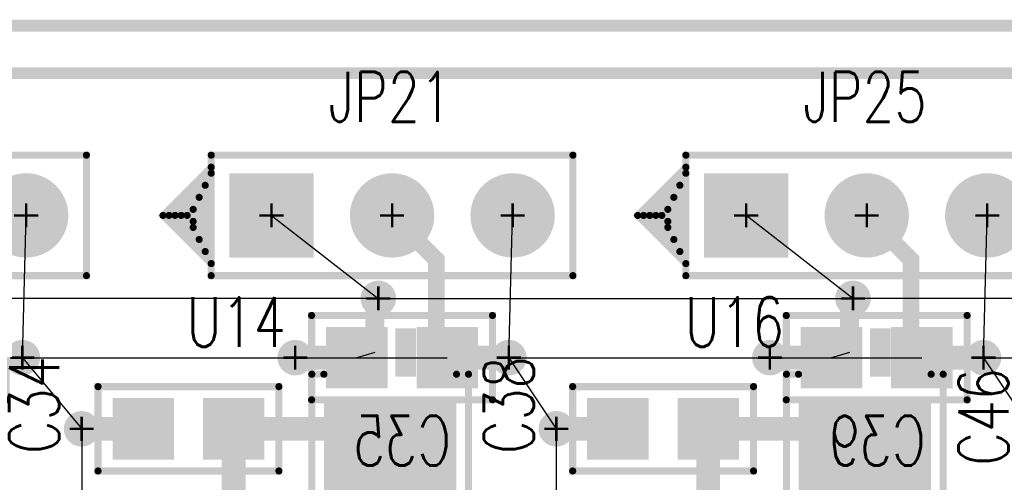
# Model space of a CAD drawing. Extents: x -1 to 210, y -5 to 148.
# Tile 49 of 52: x 138 to 158, y 115 to 125. Entities that reach past the tile are written whole.
import ezdxf
from ezdxf.enums import TextEntityAlignment as Align

# ---------------------------------------------------------------- set-up
doc = ezdxf.new("R2010")
doc.units = 0
for name, pattern in [('POUR_01_-1_0_000000', [2, 1, 1]), ('SIG_12', [2, 1, 1]), ('SIG_15', [2, 1, 1]), ('SIG_17', [2, 1, 1]), ('SIG_28', [2, 1, 1]), ('SIG_29', [2, 1, 1]), ('SIG_32', [2, 1, 1]), ('SIG_33', [2, 1, 1])]:
    doc.linetypes.add(name, pattern=pattern)
for name, color, linetype in [('BOARD_OUTLINE_00', 254, 'CONTINUOUS'), ('DRIL_NPLTE_THRU_01', 176, 'CONTINUOUS'), ('DRIL_NPLTE_THRU_02', 255, 'CONTINUOUS'), ('DRIL_NPLTE_THRU_03', 106, 'CONTINUOUS'), ('DRIL_NPLTE_THRU_04', 16, 'CONTINUOUS'), ('DRIL_PLTE_THRU_01', 176, 'CONTINUOUS'), ('DRIL_PLTE_THRU_02', 255, 'CONTINUOUS'), ('DRIL_PLTE_THRU_03', 106, 'CONTINUOUS'), ('DRIL_PLTE_THRU_04', 16, 'CONTINUOUS'), ('DRIL_SYMBOL', 254, 'CONTINUOUS'), ('LINK_00', 57, 'CONTINUOUS'), ('PADS_BOT', 1, 'CONTINUOUS'), ('PADS_INNER', 5, 'CONTINUOUS'), ('PADS_TOP', 5, 'CONTINUOUS'), ('PART_BOT_2DLINE_00', 6, 'CONTINUOUS'), ('PART_NAME_01', 4, 'CONTINUOUS'), ('PART_NAME_04', 6, 'CONTINUOUS'), ('PART_TOP_2DLINE_00', 4, 'CONTINUOUS'), ('PART_TOP_2DLINE_01', 4, 'CONTINUOUS'), ('POUR_HEADER_01', 5, 'CONTINUOUS'), ('POUR_HEADER_02', 253, 'CONTINUOUS'), ('POUR_HEADER_03', 112, 'CONTINUOUS'), ('POUR_HEADER_04', 1, 'CONTINUOUS'), ('TRACE_01', 5, 'CONTINUOUS'), ('TRACE_04', 1, 'CONTINUOUS'), ('VIAPTS', 5, 'CONTINUOUS')]:
    doc.layers.add(name, color=color, linetype=linetype)
doc.styles.add('W0$15', font='simplex', dxfattribs={"width": 0.75})

# ---------------------------------------------------------------- blocks, each defined once
blk = doc.blocks.new('BOARD_1')
at = {"layer": 'BOARD_OUTLINE_00', "const_width": 0.254}
blk.add_lwpolyline([(-5, 0), (200, 0), (200, 125), (-5, 125)], close=True, dxfattribs=at)
blk = doc.blocks.new('POUR_HEADER_2')
at = {"layer": 'POUR_HEADER_02', "linetype": 'POUR_01_-1_0_000000', "const_width": 0.25}
blk.add_lwpolyline([(59.75, -68.25), (59.75, 54.75), (-143.25, 54.75)], dxfattribs=at)
blk = doc.blocks.new('POUR_HEADER_7')
at = {"layer": 'POUR_HEADER_03', "linetype": 'POUR_01_-1_0_000000', "const_width": 0.25}
blk.add_lwpolyline([(-43, -74.5), (-43, 48.5), (160, 48.5), (160, -74.5)], close=True, dxfattribs=at)
blk = doc.blocks.new('POUR_HEADER_8')
at = {"layer": 'POUR_HEADER_01', "linetype": 'POUR_01_-1_0_000000', "const_width": 0.25}
blk.add_lwpolyline([(0, 0), (203, 0), (203, 123), (0, 123)], close=True, dxfattribs=at)
blk = doc.blocks.new('POUR_HEADER_9')
at = {"layer": 'POUR_HEADER_04', "linetype": 'POUR_01_-1_0_000000', "const_width": 0.25}
blk.add_lwpolyline([(0, 0), (203, 0), (203, 123), (0, 123)], close=True, dxfattribs=at)
blk = doc.blocks.new('SMOOTH_0$15')
at = {"const_width": 0.075}
blk.add_lwpolyline([(-0.0375, 0, 1), (0.0375, 0, 1)], format="xyb", close=True, dxfattribs=at)
blk = doc.blocks.new('PART_BODY_TOP_21')
at = {"layer": 'PART_TOP_2DLINE_00', "const_width": 0.15}
blk.add_lwpolyline([(1.905, -0.889), (1.905, 0.889), (-1.905, 0.889), (-1.905, -0.889)], close=True, dxfattribs=at)
at = {"layer": 'PART_TOP_2DLINE_00'}
for p in [(-1.905, 0.889), (1.905, 0.889), (-1.905, -0.889), (1.905, -0.889)]:
    blk.add_blockref('SMOOTH_0$15', p, dxfattribs=at)
blk = doc.blocks.new('DRIL_HOLE_0')
blk.add_lwpolyline([(0, 0, 1), (0, 0, 1)], format="xyb", close=True)
blk = doc.blocks.new('PAD_0')
blk.add_lwpolyline([(0, 0, 1), (0, 0, 1)], format="xyb", close=True)
blk = doc.blocks.new('PAD_1')
at = {"const_width": 1.2954}
blk.add_lwpolyline([(-0.6477, 0), (0.6477, 0)], dxfattribs=at)
blk = doc.blocks.new('STK_TOP_4')
at = {"layer": 'DRIL_PLTE_THRU_01'}
blk.add_blockref('DRIL_HOLE_0', (0, 0), dxfattribs=at)
at = {"layer": 'DRIL_PLTE_THRU_02'}
blk.add_blockref('DRIL_HOLE_0', (0, 0), dxfattribs=at)
at = {"layer": 'DRIL_PLTE_THRU_03'}
blk.add_blockref('DRIL_HOLE_0', (0, 0), dxfattribs=at)
at = {"layer": 'DRIL_PLTE_THRU_04'}
blk.add_blockref('DRIL_HOLE_0', (0, 0), dxfattribs=at)
at = {"layer": 'PADS_BOT'}
blk.add_blockref('PAD_0', (0, 0), dxfattribs=at)
at = {"layer": 'PADS_INNER'}
blk.add_blockref('PAD_0', (0, 0), dxfattribs=at)
at = {"layer": 'PADS_TOP'}
blk.add_blockref('PAD_1', (0, 0), dxfattribs=at)
blk = doc.blocks.new('SYM_TOP_2')
for name, p in [('PART_BODY_TOP_21', (0, 0)), ('STK_TOP_4', (-0.9525, 0)), ('STK_TOP_4', (0.9525, 0))]:
    blk.add_blockref(name, p)
blk = doc.blocks.new('PART_TOP_16')
blk.add_blockref('SYM_TOP_2', (0, 0))
at = {"layer": 'PART_NAME_01', "style": 'W0$15', "width": 0.75}
blk.add_text('C34', height=1.05, rotation=-90, dxfattribs=at).set_placement((3.25, -0.5), align=Align.MIDDLE_CENTER)
blk = doc.blocks.new('PART_BODY_BOT_21')
at = {"layer": 'PART_BOT_2DLINE_00', "const_width": 0.15}
blk.add_lwpolyline([(1.905, -0.889), (1.905, 0.889), (-1.905, 0.889), (-1.905, -0.889)], close=True, dxfattribs=at)
at = {"layer": 'PART_BOT_2DLINE_00'}
for p in [(-1.905, 0.889), (1.905, 0.889), (-1.905, -0.889), (1.905, -0.889)]:
    blk.add_blockref('SMOOTH_0$15', p, dxfattribs=at)
blk = doc.blocks.new('STK_BOT_4')
at = {"layer": 'DRIL_PLTE_THRU_01'}
blk.add_blockref('DRIL_HOLE_0', (0, 0), dxfattribs=at)
at = {"layer": 'DRIL_PLTE_THRU_02'}
blk.add_blockref('DRIL_HOLE_0', (0, 0), dxfattribs=at)
at = {"layer": 'DRIL_PLTE_THRU_03'}
blk.add_blockref('DRIL_HOLE_0', (0, 0), dxfattribs=at)
at = {"layer": 'DRIL_PLTE_THRU_04'}
blk.add_blockref('DRIL_HOLE_0', (0, 0), dxfattribs=at)
at = {"layer": 'PADS_BOT'}
blk.add_blockref('PAD_1', (0, 0), dxfattribs=at)
at = {"layer": 'PADS_INNER'}
blk.add_blockref('PAD_0', (0, 0), dxfattribs=at)
at = {"layer": 'PADS_TOP'}
blk.add_blockref('PAD_0', (0, 0), dxfattribs=at)
blk = doc.blocks.new('SYM_BOT_2')
for name, p in [('PART_BODY_BOT_21', (0, 0)), ('STK_BOT_4', (-0.9525, 0)), ('STK_BOT_4', (0.9525, 0))]:
    blk.add_blockref(name, p)
blk = doc.blocks.new('PART_BOT_17')
blk.add_blockref('SYM_BOT_2', (0, 0))
at = {"layer": 'PART_NAME_04', "style": 'W0$15', "width": 0.75}
blk.add_text('C35', height=1.05, rotation=180, dxfattribs=at).set_placement((0, 1.75), align=Align.MIDDLE_CENTER)
blk = doc.blocks.new('PART_BOT_18')
blk.add_blockref('SYM_BOT_2', (0, 0))
at = {"layer": 'PART_NAME_04', "style": 'W0$15', "width": 0.75}
blk.add_text('C36', height=1.05, rotation=180, dxfattribs=at).set_placement((0, 1.75), align=Align.MIDDLE_CENTER)
blk = doc.blocks.new('PART_TOP_20')
blk.add_blockref('SYM_TOP_2', (0, 0))
at = {"layer": 'PART_NAME_01', "style": 'W0$15', "width": 0.75}
blk.add_text('C38', height=1.05, rotation=-90, dxfattribs=at).set_placement((3.25, -0.5), align=Align.MIDDLE_CENTER)
blk = doc.blocks.new('PART_BOT_21')
blk.add_blockref('SYM_BOT_2', (0, 0))
at = {"layer": 'PART_NAME_04', "style": 'W0$15', "width": 0.75}
blk.add_text('C39', height=1.05, rotation=180, dxfattribs=at).set_placement((0, 1.75), align=Align.MIDDLE_CENTER)
blk = doc.blocks.new('PART_BODY_TOP_26')
at = {"layer": 'PART_TOP_2DLINE_00', "const_width": 0.15}
blk.add_lwpolyline([(-1.27, -1.27), (6.35, -1.27), (6.35, 1.27), (-1.27, 1.27)], close=True, dxfattribs=at)
blk.add_lwpolyline([(-1.27, 1.016), (-2.286, 0), (-1.27, -1.016), (-1.27, 0.889), (-2.159, 0), (-1.397, -0.762), (-1.397, 0.635), (-2.032, 0), (-1.524, -0.508), (-1.524, 0.381), (-1.905, 0), (-1.651, -0.254), (-1.651, 0.127), (-1.778, 0), (-1.651, -0.127)], dxfattribs=at)
at = {"layer": 'PART_TOP_2DLINE_00'}
for p in [(-1.27, 1.27), (6.35, 1.27), (-1.27, 1.016), (-1.27, 0.889), (-1.397, 0.635), (-1.524, 0.381), (-2.286, 0), (-2.159, 0), (-2.032, 0), (-1.905, 0), (-1.778, 0), (-1.651, 0.127), (-1.651, -0.127), (-1.651, -0.254), (-1.524, -0.508), (-1.397, -0.762), (-1.27, -1.016), (-1.27, -1.27), (6.35, -1.27)]:
    blk.add_blockref('SMOOTH_0$15', p, dxfattribs=at)
blk = doc.blocks.new('DRIL_SYMBOL_1')
at = {"layer": 'DRIL_SYMBOL', "const_width": 0.0508}
for points in [[(0, -0.254), (0, 0.254)], [(-0.254, 0), (0.254, 0)]]:
    blk.add_lwpolyline(points, dxfattribs=at)
blk = doc.blocks.new('DRIL_HOLE_1')
at = {"const_width": 0.5}
blk.add_lwpolyline([(-0.25, 0, 1), (0.25, 0, 1)], format="xyb", close=True, dxfattribs=at)
blk.add_blockref('DRIL_SYMBOL_1', (0, 0))
blk = doc.blocks.new('PAD_5')
at = {"const_width": 0.889}
blk.add_lwpolyline([(0, -0.4445, 1), (0, 0.4445, 1)], format="xyb", close=True, dxfattribs=at)
blk = doc.blocks.new('PAD_6')
at = {"const_width": 1.778}
blk.add_lwpolyline([(-0.889, 0), (0.889, 0)], dxfattribs=at)
blk = doc.blocks.new('STK_TOP_8')
at = {"layer": 'DRIL_PLTE_THRU_01'}
blk.add_blockref('DRIL_HOLE_1', (0, 0), dxfattribs=at)
at = {"layer": 'DRIL_PLTE_THRU_02'}
blk.add_blockref('DRIL_HOLE_1', (0, 0), dxfattribs=at)
at = {"layer": 'DRIL_PLTE_THRU_03'}
blk.add_blockref('DRIL_HOLE_1', (0, 0), dxfattribs=at)
at = {"layer": 'DRIL_PLTE_THRU_04'}
blk.add_blockref('DRIL_HOLE_1', (0, 0), dxfattribs=at)
at = {"layer": 'PADS_BOT'}
blk.add_blockref('PAD_6', (0, 0), dxfattribs=at)
at = {"layer": 'PADS_INNER'}
blk.add_blockref('PAD_5', (0, 0), dxfattribs=at)
at = {"layer": 'PADS_TOP'}
blk.add_blockref('PAD_6', (0, 0), dxfattribs=at)
blk = doc.blocks.new('STK_TOP_9')
at = {"layer": 'DRIL_PLTE_THRU_01'}
blk.add_blockref('DRIL_HOLE_1', (0, 0), dxfattribs=at)
at = {"layer": 'DRIL_PLTE_THRU_02'}
blk.add_blockref('DRIL_HOLE_1', (0, 0), dxfattribs=at)
at = {"layer": 'DRIL_PLTE_THRU_03'}
blk.add_blockref('DRIL_HOLE_1', (0, 0), dxfattribs=at)
at = {"layer": 'DRIL_PLTE_THRU_04'}
blk.add_blockref('DRIL_HOLE_1', (0, 0), dxfattribs=at)
at = {"layer": 'PADS_BOT'}
blk.add_blockref('PAD_5', (0, 0), dxfattribs=at)
at = {"layer": 'PADS_INNER'}
blk.add_blockref('PAD_5', (0, 0), dxfattribs=at)
at = {"layer": 'PADS_TOP'}
blk.add_blockref('PAD_5', (0, 0), dxfattribs=at)
blk = doc.blocks.new('SYM_TOP_7')
for name, p in [('PART_BODY_TOP_26', (0, 0)), ('STK_TOP_8', (0, 0)), ('STK_TOP_9', (2.54, 0)), ('STK_TOP_9', (5.08, 0))]:
    blk.add_blockref(name, p)
blk = doc.blocks.new('PART_TOP_86')
blk.add_blockref('SYM_TOP_7', (0, 0))
at = {"layer": 'PART_NAME_01', "style": 'W0$15', "width": 0.75}
blk.add_text('JP21', height=1.05, dxfattribs=at).set_placement((2.5, 2.5), align=Align.MIDDLE_CENTER)
blk = doc.blocks.new('PART_TOP_87')
blk.add_blockref('SYM_TOP_7', (0, 0))
at = {"layer": 'PART_NAME_01', "style": 'W0$15', "width": 0.75}
blk.add_text('JP10', height=1.05, dxfattribs=at).set_placement((2.5, 2.5), align=Align.MIDDLE_CENTER)
blk = doc.blocks.new('PART_TOP_88')
blk.add_blockref('SYM_TOP_7', (0, 0))
at = {"layer": 'PART_NAME_01', "style": 'W0$15', "width": 0.75}
blk.add_text('JP25', height=1.05, dxfattribs=at).set_placement((2.5, 2.5), align=Align.MIDDLE_CENTER)
blk = doc.blocks.new('PART_BODY_TOP_33')
at = {"layer": 'PART_TOP_2DLINE_00', "const_width": 0.15}
blk.add_lwpolyline([(-1.905, -2.286, 1), (-1.397, -2.286, 1)], format="xyb", close=True, dxfattribs=at)
at = {"layer": 'PART_TOP_2DLINE_01', "const_width": 0.15}
for points in [[(-1.397, -1.651), (-1.651, -1.651), (-1.651, 1.651), (-1.397, 1.651)], [(1.397, 1.651), (1.651, 1.651), (1.651, -1.651), (1.397, -1.651)]]:
    blk.add_lwpolyline(points, dxfattribs=at)
at = {"layer": 'PART_TOP_2DLINE_01'}
for p in [(-1.651, 1.651), (-1.397, 1.651), (1.397, 1.651), (1.651, 1.651), (-1.651, -1.651), (-1.397, -1.651), (1.397, -1.651), (1.651, -1.651)]:
    blk.add_blockref('SMOOTH_0$15', p, dxfattribs=at)
blk = doc.blocks.new('PAD_14')
at = {"const_width": 0.432}
blk.add_lwpolyline([(-0.508, 0), (0.508, 0)], dxfattribs=at)
blk = doc.blocks.new('STK_TOP_19')
at = {"layer": 'DRIL_NPLTE_THRU_01'}
blk.add_blockref('DRIL_HOLE_0', (0, 0), dxfattribs=at)
at = {"layer": 'DRIL_NPLTE_THRU_02'}
blk.add_blockref('DRIL_HOLE_0', (0, 0), dxfattribs=at)
at = {"layer": 'DRIL_NPLTE_THRU_03'}
blk.add_blockref('DRIL_HOLE_0', (0, 0), dxfattribs=at)
at = {"layer": 'DRIL_NPLTE_THRU_04'}
blk.add_blockref('DRIL_HOLE_0', (0, 0), dxfattribs=at)
at = {"layer": 'PADS_BOT'}
blk.add_blockref('PAD_0', (0, 0), dxfattribs=at)
at = {"layer": 'PADS_INNER'}
blk.add_blockref('PAD_0', (0, 0), dxfattribs=at)
at = {"layer": 'PADS_TOP', "rotation": 90}
blk.add_blockref('PAD_14', (0, 0), dxfattribs=at)
blk = doc.blocks.new('PAD_15')
at = {"const_width": 2.083}
blk.add_lwpolyline([(-1.397, 0), (1.397, 0)], dxfattribs=at)
blk = doc.blocks.new('STK_TOP_20')
at = {"layer": 'DRIL_NPLTE_THRU_01'}
blk.add_blockref('DRIL_HOLE_0', (0, 0), dxfattribs=at)
at = {"layer": 'DRIL_NPLTE_THRU_02'}
blk.add_blockref('DRIL_HOLE_0', (0, 0), dxfattribs=at)
at = {"layer": 'DRIL_NPLTE_THRU_03'}
blk.add_blockref('DRIL_HOLE_0', (0, 0), dxfattribs=at)
at = {"layer": 'DRIL_NPLTE_THRU_04'}
blk.add_blockref('DRIL_HOLE_0', (0, 0), dxfattribs=at)
at = {"layer": 'PADS_BOT'}
blk.add_blockref('PAD_0', (0, 0), dxfattribs=at)
at = {"layer": 'PADS_INNER'}
blk.add_blockref('PAD_0', (0, 0), dxfattribs=at)
at = {"layer": 'PADS_TOP'}
blk.add_blockref('PAD_15', (0, 0), dxfattribs=at)
blk = doc.blocks.new('SYM_TOP_14')
for name, p in [('STK_TOP_19', (-0.975, 2.1082)), ('STK_TOP_19', (-0.325, 2.1082)), ('STK_TOP_19', (0.325, 2.1082)), ('STK_TOP_19', (0.975, 2.1082)), ('PART_BODY_TOP_33', (0, 0)), ('STK_TOP_20', (0, 0)), ('STK_TOP_19', (-0.975, -2.1082)), ('STK_TOP_19', (-0.325, -2.1082)), ('STK_TOP_19', (0.325, -2.1082)), ('STK_TOP_19', (0.975, -2.1082))]:
    blk.add_blockref(name, p)
blk = doc.blocks.new('PART_TOP_97')
blk.add_blockref('SYM_TOP_14', (0, 0))
at = {"layer": 'PART_NAME_01', "style": 'W0$15', "width": 0.75}
blk.add_text('U14', height=1.05, dxfattribs=at).set_placement((-3.25, 2.75), align=Align.MIDDLE_CENTER)
blk = doc.blocks.new('PART_TOP_99')
blk.add_blockref('SYM_TOP_14', (0, 0))
at = {"layer": 'PART_NAME_01', "style": 'W0$15', "width": 0.75}
blk.add_text('U16', height=1.05, dxfattribs=at).set_placement((-2.75, 2.75), align=Align.MIDDLE_CENTER)
blk = doc.blocks.new('PART_TOP_230')
blk.add_blockref('SYM_TOP_2', (0, 0))
at = {"layer": 'PART_NAME_01', "style": 'W0$15', "width": 0.75}
blk.add_text('C46', height=1.05, rotation=-90, dxfattribs=at).set_placement((3.25, -0.25), align=Align.MIDDLE_CENTER)
blk = doc.blocks.new('SMOOTH_0$5')
at = {"const_width": 0.25}
blk.add_lwpolyline([(-0.125, 0, 1), (0.125, 0, 1)], format="xyb", close=True, dxfattribs=at)
blk = doc.blocks.new('SMOOTH_0$4')
at = {"const_width": 0.2}
blk.add_lwpolyline([(-0.1, 0, 1), (0.1, 0, 1)], format="xyb", close=True, dxfattribs=at)
blk = doc.blocks.new('SMOOTH_0$35')
at = {"const_width": 0.175}
blk.add_lwpolyline([(-0.0875, 0, 1), (0.0875, 0, 1)], format="xyb", close=True, dxfattribs=at)
blk = doc.blocks.new('DRIL_SYMBOL_0$3')
at = {"layer": 'DRIL_SYMBOL', "const_width": 0.0508}
for points in [[(0, -0.254), (0, 0.254)], [(-0.254, 0), (0.254, 0)]]:
    blk.add_lwpolyline(points, dxfattribs=at)
blk = doc.blocks.new('DRIL_HOLE_0$3')
at = {"const_width": 0.15}
blk.add_lwpolyline([(-0.075, 0, 1), (0.075, 0, 1)], format="xyb", close=True, dxfattribs=at)
blk.add_blockref('DRIL_SYMBOL_0$3', (0, 0))
blk = doc.blocks.new('PAD_34')
at = {"const_width": 0.375}
blk.add_lwpolyline([(0, -0.1875, 1), (0, 0.1875, 1)], format="xyb", close=True, dxfattribs=at)
blk = doc.blocks.new('STK_TOP_3')
at = {"layer": 'DRIL_PLTE_THRU_01'}
blk.add_blockref('DRIL_HOLE_0$3', (0, 0), dxfattribs=at)
at = {"layer": 'DRIL_PLTE_THRU_02'}
blk.add_blockref('DRIL_HOLE_0$3', (0, 0), dxfattribs=at)
at = {"layer": 'DRIL_PLTE_THRU_03'}
blk.add_blockref('DRIL_HOLE_0$3', (0, 0), dxfattribs=at)
at = {"layer": 'DRIL_PLTE_THRU_04'}
blk.add_blockref('DRIL_HOLE_0$3', (0, 0), dxfattribs=at)
at = {"layer": 'PADS_BOT'}
blk.add_blockref('PAD_34', (0, 0), dxfattribs=at)
at = {"layer": 'PADS_INNER'}
blk.add_blockref('PAD_34', (0, 0), dxfattribs=at)
at = {"layer": 'PADS_TOP'}
blk.add_blockref('PAD_34', (0, 0), dxfattribs=at)
blk = doc.blocks.new('SYM_TOP_1')
blk.add_blockref('STK_TOP_3', (0, 0))

msp = doc.modelspace()

# ---------------------------------------------------------------- linework, layer by layer
at = {"layer": 'LINK_00', "linetype": 'SIG_15'}
for p, q in [((137.75, 118), (137.83, 121)), ((148, 118), (148.08, 121)), ((158, 118), (158.08, 121)), ((137.75, 118), (139, 116.5)), ((137.75, 118), (146.702, 118)), ((148, 118), (156.702, 118)), ((148, 118), (149, 116.5)), ((158, 118), (159, 116.5)), ((158, 118), (166.702, 118)), ((139, 116.5), (139, 114.25)), ((149, 116.5), (149, 114.25))]:
    msp.add_line(p, q, dxfattribs=at)
at = {"layer": 'LINK_00', "linetype": 'SIG_17'}
for p, q in [((143, 121), (145.25, 119.25)), ((155.25, 119.25), (153, 121)), ((145.25, 119.25), (135, 119.25)), ((145.25, 119.25), (155.25, 119.25)), ((165.25, 119.25), (155.25, 119.25)), ((145.175, 118.108), (144.798, 118)), ((155.175, 118.108), (154.798, 118))]:
    msp.add_line(p, q, dxfattribs=at)
at = {"layer": 'TRACE_01', "linetype": 'SIG_32', "const_width": 0.35}
msp.add_lwpolyline([(145.54, 121), (146.475, 120.065), (146.475, 118.108)], dxfattribs=at)
at = {"layer": 'TRACE_01', "linetype": 'SIG_28', "const_width": 0.35}
msp.add_lwpolyline([(155.54, 121), (156.475, 120.065), (156.475, 118.108)], dxfattribs=at)
at = {"layer": 'TRACE_01', "linetype": 'SIG_17', "const_width": 0.4}
for points in [[(145.175, 118.108), (145.175, 119.175), (145.25, 119.25)], [(155.175, 118.108), (155.175, 119.175), (155.25, 119.25)], [(143.5, 118), (144.525, 118), (144.525, 118.108)], [(153.5, 118), (154.525, 118), (154.525, 118.108)]]:
    msp.add_lwpolyline(points, dxfattribs=at)
at = {"layer": 'TRACE_01', "linetype": 'SIG_15', "const_width": 0.5}
for points in [[(139, 116.5), (140.298, 116.5)], [(149, 116.5), (150.298, 116.5)]]:
    msp.add_lwpolyline(points, dxfattribs=at)
at = {"layer": 'TRACE_01', "linetype": 'SIG_33'}
for points, const_width in [([(142.202, 116.5), (145.5, 116.5), (145.5, 116)], 0.5), ([(142.202, 114.25), (142.202, 116.5)], 0.5), ([(144.525, 113.892), (144.525, 116), (145.175, 116)], 0.4), ([(145.175, 113.892), (145.175, 116)], 0.4), ([(145.175, 116), (145.5, 116)], 0.4), ([(145.5, 116), (145.825, 116), (145.825, 113.892)], 0.4)]:
    msp.add_lwpolyline(points, dxfattribs=dict(at, const_width=const_width))
at = {"layer": 'TRACE_01', "linetype": 'SIG_29'}
for points, const_width in [([(152.202, 116.5), (155.5, 116.5), (155.5, 116)], 0.5), ([(152.202, 114.25), (152.202, 116.5)], 0.5), ([(154.525, 113.892), (154.525, 116), (155.175, 116)], 0.4), ([(155.175, 113.892), (155.175, 116)], 0.4), ([(155.175, 116), (155.5, 116)], 0.4), ([(155.5, 116), (155.825, 116), (155.825, 113.892)], 0.4)]:
    msp.add_lwpolyline(points, dxfattribs=dict(at, const_width=const_width))
at = {"layer": 'TRACE_04', "linetype": 'SIG_15', "const_width": 0.5}
for points in [[(136.452, 118), (137.75, 118)], [(146.702, 118), (148, 118)], [(156.702, 118), (158, 118)]]:
    msp.add_lwpolyline(points, dxfattribs=at)
at = {"layer": 'TRACE_04', "linetype": 'SIG_17', "const_width": 0.5}
for points in [[(144.798, 118), (143.5, 118)], [(154.798, 118), (153.5, 118)]]:
    msp.add_lwpolyline(points, dxfattribs=at)

# ---------------------------------------------------------------- block references
for name, p in [('BOARD_1', (5, 0)), ('PART_TOP_87', (132.75, 121)), ('PART_TOP_86', (143, 121)), ('PART_TOP_88', (153, 121)), ('PART_TOP_99', (155.5, 116)), ('PART_TOP_97', (145.5, 116))]:
    msp.add_blockref(name, p)
at = {"linetype": 'SIG_15'}
msp.add_blockref('POUR_HEADER_2', (144.25, 69.25), dxfattribs=at)
at = {"linetype": 'SIG_17'}
msp.add_blockref('POUR_HEADER_7', (44, 75.5), dxfattribs=at)
at = {"linetype": 'SIG_12'}
for name in ['POUR_HEADER_8', 'POUR_HEADER_9']:
    msp.add_blockref(name, (1, 1), dxfattribs=at)
at = {"xscale": -1, "rotation": -180}
for name, p in [('PART_BOT_18', (135.5, 118)), ('PART_BOT_17', (145.75, 118)), ('PART_BOT_21', (155.75, 118))]:
    msp.add_blockref(name, p, dxfattribs=at)
at = {"rotation": 180}
for name, p in [('PART_TOP_16', (141.25, 116.5)), ('PART_TOP_20', (151.25, 116.5)), ('PART_TOP_230', (161.25, 116.5))]:
    msp.add_blockref(name, p, dxfattribs=at)
at = {"layer": 'TRACE_01'}
for name, p in [('SMOOTH_0$35', (145.54, 121)), ('SMOOTH_0$35', (155.54, 121)), ('SMOOTH_0$35', (146.475, 120.065)), ('SMOOTH_0$35', (156.475, 120.065)), ('SMOOTH_0$4', (145.175, 119.175)), ('SMOOTH_0$4', (145.25, 119.25)), ('SMOOTH_0$4', (155.175, 119.175)), ('SMOOTH_0$4', (155.25, 119.25)), ('SMOOTH_0$4', (144.525, 118.108)), ('SMOOTH_0$4', (145.175, 118.108)), ('SMOOTH_0$35', (146.475, 118.108)), ('SMOOTH_0$4', (154.525, 118.108)), ('SMOOTH_0$4', (155.175, 118.108)), ('SMOOTH_0$35', (156.475, 118.108)), ('SMOOTH_0$4', (143.5, 118)), ('SMOOTH_0$4', (144.525, 118)), ('SMOOTH_0$4', (153.5, 118)), ('SMOOTH_0$4', (154.525, 118)), ('SMOOTH_0$5', (139, 116.5)), ('SMOOTH_0$5', (140.298, 116.5)), ('SMOOTH_0$5', (142.202, 116.5)), ('SMOOTH_0$5', (142.202, 116.5)), ('SMOOTH_0$5', (145.5, 116.5)), ('SMOOTH_0$5', (149, 116.5)), ('SMOOTH_0$5', (150.298, 116.5)), ('SMOOTH_0$5', (152.202, 116.5)), ('SMOOTH_0$5', (152.202, 116.5)), ('SMOOTH_0$5', (155.5, 116.5)), ('SMOOTH_0$4', (144.525, 116)), ('SMOOTH_0$4', (145.175, 116)), ('SMOOTH_0$4', (145.175, 116)), ('SMOOTH_0$4', (145.175, 116)), ('SMOOTH_0$5', (145.5, 116)), ('SMOOTH_0$4', (145.5, 116)), ('SMOOTH_0$4', (145.5, 116)), ('SMOOTH_0$4', (145.825, 116)), ('SMOOTH_0$4', (154.525, 116)), ('SMOOTH_0$4', (155.175, 116)), ('SMOOTH_0$4', (155.175, 116)), ('SMOOTH_0$4', (155.175, 116)), ('SMOOTH_0$5', (155.5, 116)), ('SMOOTH_0$4', (155.5, 116)), ('SMOOTH_0$4', (155.5, 116)), ('SMOOTH_0$4', (155.825, 116))]:
    msp.add_blockref(name, p, dxfattribs=at)
at = {"layer": 'TRACE_04'}
for p in [(137.75, 118), (143.5, 118), (144.798, 118), (146.702, 118), (148, 118), (153.5, 118), (154.798, 118), (156.702, 118), (158, 118)]:
    msp.add_blockref('SMOOTH_0$5', p, dxfattribs=at)
at = {"layer": 'VIAPTS', "linetype": 'SIG_17'}
for p in [(145.25, 119.25), (155.25, 119.25), (143.5, 118), (153.5, 118)]:
    msp.add_blockref('SYM_TOP_1', p, dxfattribs=at)
at = {"layer": 'VIAPTS', "linetype": 'SIG_15'}
for p in [(137.75, 118), (148, 118), (158, 118), (139, 116.5), (149, 116.5)]:
    msp.add_blockref('SYM_TOP_1', p, dxfattribs=at)

doc.saveas('drawing.dxf')
